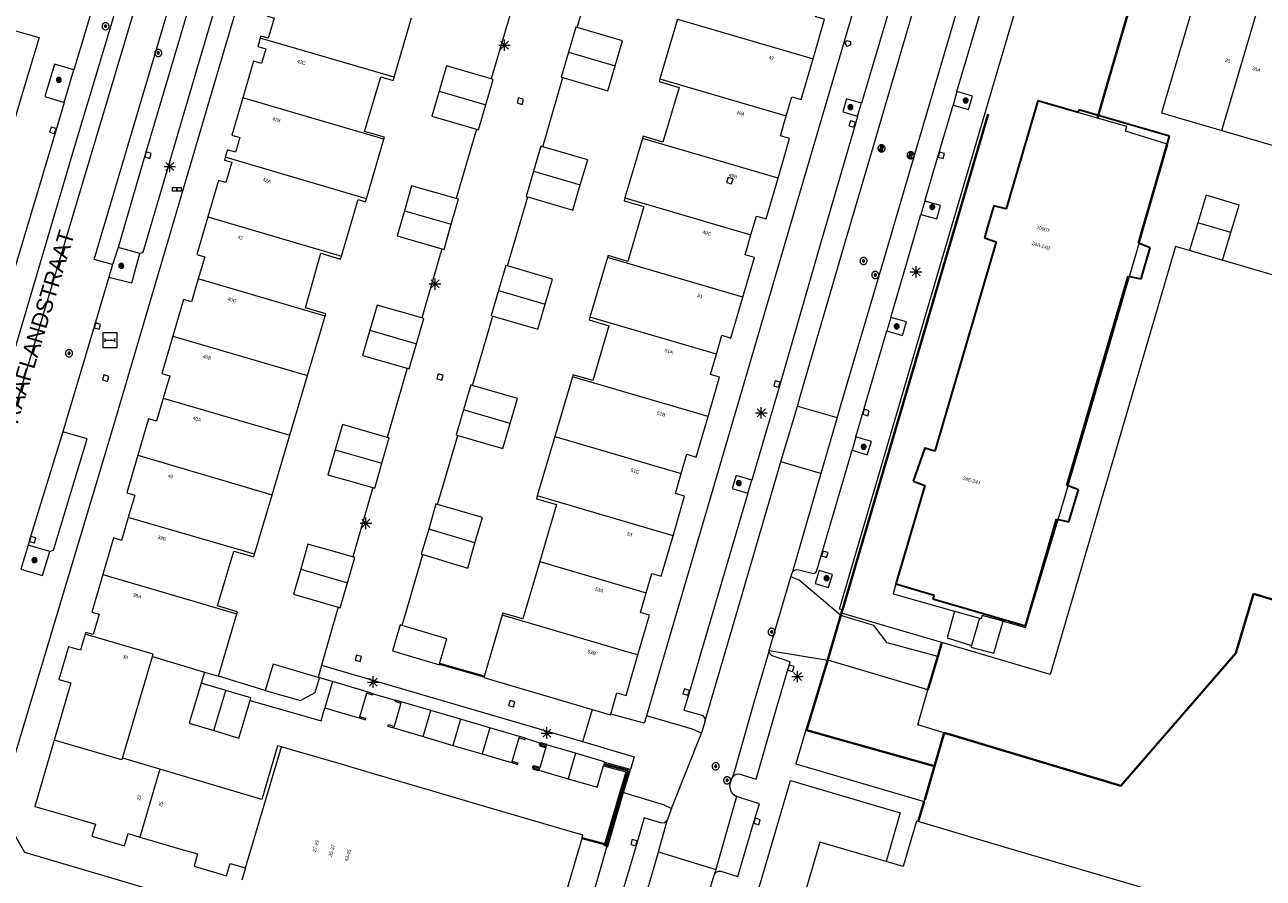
# Model space of a CAD drawing. Header units: metres. Extents: x 135779 to 137489, y 452643 to 455118.
# Tile 46 of 256: x 136573 to 136680, y 452797 to 452871. Entities that reach past the tile are written whole.
import ezdxf
from ezdxf.enums import TextEntityAlignment as Align

# ---------------------------------------------------------------- set-up
doc = ezdxf.new("R2010")
doc.units = ezdxf.units.M
doc.linetypes.add('DGN_Style_3', pattern=[78.572352, 56.123108, -22.449243])
doc.linetypes.add('DGN_Style_4', pattern=[89.853097, 44.898487, -22.449243, 0.056123, -22.449243])
for name, color, linetype, lineweight in [('KTop_BTD_Groenvoorziening', 62, 'Continuous', 13), ('KTop_KST_KAST', 40, 'Continuous', 13), ('KTop_NAR_Huisnummer (t)', 7, 'Continuous', 13), ('KTop_NAR_Huisnummer tijdelijk (t)', 7, 'Continuous', 13), ('KTop_ORL_Weg_Straatnaam (t)', 7, 'Continuous', 13), ('KTop_OTD_Open verharding', 15, 'Continuous', 13), ('KTop_PAL_Lichtmast', 40, 'Continuous', 13), ('KTop_PND_Grondvlaksituatie van BAG-pand [tachy]', 1, 'Continuous', 13), ('KTop_PND_Pandscheiding', 40, 'Continuous', 13), ('KTop_PND_Voorlopige_pandgeometrie', 1, 'DGN_Style_3', 30), ('KTop_PUT_Brandkraan of -put', 1, 'Continuous', 13), ('KTop_PUT_Drainageput', 15, 'Continuous', 13), ('KTop_PUT_Inspectie- of rioolput', 15, 'Continuous', 13), ('KTop_PUT_Kolk', 15, 'Continuous', 13), ('KTop_SHD_Hek (l)', 15, 'DGN_Style_4', 40), ('KTop_SHD_Muur', 15, 'Continuous', 13), ('KTop_SHD_Muur (l)', 15, 'Continuous', 40), ('KTop_STM_Abri', 40, 'Continuous', 13), ('KTop_VGO_Boom', 92, 'Continuous', 13), ('KTop_WGD_Parkeervlak', 251, 'Continuous', 13), ('KTop_WGD_Rijbaan_Lokale weg', 251, 'Continuous', 13), ('KTop_WGD_Rijbaan_Lokale weg_fietsstrook', 40, 'Continuous', 13), ('KTop_WGD_Rijbaan_Lokale weg_toerit', 251, 'Continuous', 13), ('KTop_WGD_Rijbaan_Lokale weg_verkeersdrempel', 40, 'Continuous', 13), ('KTop_WGD_Voetpad', 251, 'Continuous', 13), ('KTop_WGD_Voetpad_achterpad', 251, 'Continuous', 13)]:
    doc.layers.add(name, color=color, linetype=linetype, lineweight=lineweight)
doc.styles.add('Style-ROVU', font='ROVU.shx')
doc.styles.add('Style-ROVUCURSIEF', font='ROVUCURSIEF.shx')

# ---------------------------------------------------------------- blocks, each defined once
blk = doc.blocks.new('KST_KAST')
at = {"layer": 'KTop_KST_KAST', "flags": 128}
blk.add_lwpolyline([(-0.37, 0.17), (0.37, 0.17), (0.37, -0.17), (-0.37, -0.17), (-0.37, 0.17)], close=True, dxfattribs=at)
blk.add_lwpolyline([(0.05, 0.15), (-0.05, 0), (0.05, 0), (-0.05, -0.15)], dxfattribs=at)
blk = doc.blocks.new('PAL_Lichtmast')
at = {"layer": 'KTop_PAL_Lichtmast'}
for p, q in [((-0.35, -0.35), (0.35, 0.35)), ((0.35, -0.35), (-0.35, 0.35)), ((0, -0.5), (0, 0.5)), ((-0.5, 0), (0.5, 0))]:
    blk.add_line(p, q, dxfattribs=at)
blk = doc.blocks.new('PUT_Kolk')
at = {"layer": 'KTop_PUT_Kolk', "flags": 128}
blk.add_lwpolyline([(0.22, -0.23), (0.22, 0.22), (-0.23, 0.22), (-0.23, -0.23), (0.22, -0.23)], dxfattribs=at)
blk = doc.blocks.new('PUT_Brandkraan_of_-put')
at = {"layer": 'KTop_PUT_Brandkraan of -put'}
for p, q in [((-0.25, 0.03), (0, 0.25)), ((-0.16, -0.25), (-0.25, 0.03)), ((0, 0.25), (0.25, 0.03)), ((0.25, 0.03), (0.16, -0.25)), ((0.16, -0.25), (-0.16, -0.25))]:
    blk.add_line(p, q, dxfattribs=at)
blk = doc.blocks.new('PUT_Drainageput')
at = {"layer": 'KTop_PUT_Drainageput'}
for p, q in [((-0.12, -0.29), (-0.12, 0.29)), ((0, -0.31), (0, 0.31)), ((0.12, -0.29), (0.12, 0.29))]:
    blk.add_line(p, q, dxfattribs=at)
at = {"layer": 'KTop_PUT_Drainageput', "flags": 128}
blk.add_lwpolyline([(0.31, 0), (0.31, 0.03), (0.3, 0.06), (0.29, 0.1), (0.28, 0.13), (0.27, 0.16), (0.25, 0.18), (0.23, 0.21), (0.21, 0.23), (0.18, 0.25), (0.15, 0.27), (0.13, 0.28), (0.1, 0.29), (0.06, 0.3), (0.03, 0.31), (0, 0.31), (-0.03, 0.31), (-0.06, 0.3), (-0.1, 0.29), (-0.13, 0.28), (-0.16, 0.27), (-0.18, 0.25), (-0.21, 0.23), (-0.23, 0.21), (-0.25, 0.18), (-0.27, 0.15), (-0.28, 0.13), (-0.29, 0.1), (-0.3, 0.06), (-0.31, 0.03), (-0.31, 0), (-0.31, -0.03), (-0.3, -0.06), (-0.29, -0.1), (-0.28, -0.13), (-0.27, -0.16), (-0.25, -0.18), (-0.23, -0.21), (-0.21, -0.23), (-0.18, -0.25), (-0.15, -0.27), (-0.13, -0.28), (-0.1, -0.29), (-0.06, -0.3), (-0.03, -0.31), (0, -0.31), (0.03, -0.31), (0.06, -0.3), (0.1, -0.29), (0.13, -0.28), (0.16, -0.27), (0.18, -0.25), (0.21, -0.23), (0.23, -0.21), (0.25, -0.18), (0.27, -0.15), (0.28, -0.13), (0.29, -0.1), (0.3, -0.06), (0.31, -0.03), (0.31, 0)], dxfattribs=at)
blk = doc.blocks.new('PUT_Inspectie-_of_rioolput')
at = {"layer": 'KTop_PUT_Inspectie- of rioolput', "flags": 128}
for points in [[(0.31, 0), (0.31, 0.03), (0.3, 0.06), (0.29, 0.1), (0.28, 0.13), (0.27, 0.15), (0.25, 0.18), (0.23, 0.21), (0.21, 0.23), (0.18, 0.25), (0.15, 0.27), (0.13, 0.28), (0.1, 0.29), (0.06, 0.3), (0.03, 0.31), (0, 0.31), (-0.03, 0.31), (-0.06, 0.3), (-0.1, 0.29), (-0.13, 0.28), (-0.16, 0.27), (-0.18, 0.25), (-0.21, 0.23), (-0.23, 0.21), (-0.25, 0.18), (-0.27, 0.15), (-0.28, 0.13), (-0.29, 0.1), (-0.3, 0.06), (-0.31, 0.03), (-0.31, 0), (-0.31, -0.03), (-0.3, -0.06), (-0.29, -0.1), (-0.28, -0.13), (-0.27, -0.16), (-0.25, -0.18), (-0.23, -0.21), (-0.21, -0.23), (-0.18, -0.25), (-0.15, -0.27), (-0.13, -0.28), (-0.1, -0.29), (-0.06, -0.3), (-0.03, -0.31), (0, -0.31), (0.03, -0.31), (0.06, -0.3), (0.1, -0.29), (0.13, -0.28), (0.15, -0.27), (0.18, -0.25), (0.21, -0.23), (0.23, -0.21), (0.25, -0.18), (0.27, -0.15), (0.28, -0.13), (0.29, -0.1), (0.3, -0.06), (0.31, -0.03), (0.31, 0)], [(0.1, 0), (0.09, 0.01), (0.09, 0.02), (0.09, 0.03), (0.09, 0.04), (0.08, 0.05), (0.08, 0.06), (0.07, 0.06), (0.06, 0.07), (0.06, 0.08), (0.05, 0.08), (0.04, 0.09), (0.03, 0.09), (0.02, 0.09), (0.01, 0.09), (0, 0.09), (-0.01, 0.09), (-0.02, 0.09), (-0.03, 0.09), (-0.04, 0.09), (-0.05, 0.08), (-0.06, 0.08), (-0.06, 0.07), (-0.07, 0.06), (-0.08, 0.06), (-0.08, 0.05), (-0.09, 0.04), (-0.09, 0.03), (-0.09, 0.02), (-0.09, 0.01), (-0.09, 0), (-0.09, -0.01), (-0.09, -0.02), (-0.09, -0.03), (-0.09, -0.04), (-0.08, -0.05), (-0.08, -0.06), (-0.07, -0.06), (-0.06, -0.07), (-0.06, -0.08), (-0.05, -0.08), (-0.04, -0.09), (-0.03, -0.09), (-0.02, -0.09), (-0.01, -0.09), (0, -0.09), (0.01, -0.09), (0.02, -0.09), (0.03, -0.09), (0.04, -0.09), (0.05, -0.08), (0.06, -0.08), (0.06, -0.07), (0.07, -0.06), (0.08, -0.06), (0.08, -0.05), (0.09, -0.04), (0.09, -0.03), (0.09, -0.02), (0.09, -0.01), (0.1, 0)], [(0.04, 0), (0.03, 0), (0.03, 0.01), (0.03, 0.01), (0.03, 0.01), (0.03, 0.02), (0.03, 0.02), (0.03, 0.02), (0.02, 0.03), (0.02, 0.03), (0.02, 0.03), (0.01, 0.03), (0.01, 0.03), (0.01, 0.03), (0, 0.03), (0, 0.03), (0, 0.03), (-0.01, 0.03), (-0.01, 0.03), (-0.01, 0.03), (-0.02, 0.03), (-0.02, 0.03), (-0.02, 0.03), (-0.03, 0.02), (-0.03, 0.02), (-0.03, 0.02), (-0.03, 0.01), (-0.03, 0.01), (-0.03, 0.01), (-0.03, 0), (-0.03, 0), (-0.03, 0), (-0.03, -0.01), (-0.03, -0.01), (-0.03, -0.01), (-0.03, -0.02), (-0.03, -0.02), (-0.03, -0.02), (-0.02, -0.03), (-0.02, -0.03), (-0.02, -0.03), (-0.01, -0.03), (-0.01, -0.03), (-0.01, -0.03), (0, -0.03), (0, -0.03), (0, -0.03), (0.01, -0.03), (0.01, -0.03), (0.01, -0.03), (0.02, -0.03), (0.02, -0.03), (0.02, -0.03), (0.03, -0.02), (0.03, -0.02), (0.03, -0.02), (0.03, -0.01), (0.03, -0.01), (0.03, -0.01), (0.03, 0), (0.04, 0)], [(0.01, 0.02), (0.01, 0.02), (0.01, 0.02), (0, 0.02), (0, 0.02), (0, 0.02), (0, 0.02), (-0.01, 0.02), (-0.01, 0.02), (-0.01, 0.02), (-0.01, 0.02), (-0.01, 0.02), (-0.02, 0.02), (-0.02, 0.01), (-0.02, 0.01), (-0.02, 0.01), (-0.02, 0.01), (-0.02, 0.01), (-0.02, 0), (-0.02, 0), (-0.02, 0), (-0.02, 0), (-0.02, -0.01), (-0.02, -0.01), (-0.02, -0.01), (-0.02, -0.01), (-0.02, -0.01), (-0.02, -0.02), (-0.01, -0.02), (-0.01, -0.02), (-0.01, -0.02), (-0.01, -0.02), (-0.01, -0.02), (0, -0.02), (0, -0.02), (0, -0.02), (0, -0.02), (0.01, -0.02), (0.01, -0.02), (0.01, -0.02), (0.01, -0.02), (0.01, -0.02), (0.02, -0.02), (0.02, -0.01), (0.02, -0.01), (0.02, -0.01), (0.02, -0.01), (0.02, -0.01), (0.02, 0), (0.02, 0), (0.02, 0), (0.02, 0), (0.02, 0.01), (0.02, 0.01), (0.02, 0.01), (0.02, 0.01), (0.02, 0.01), (0.02, 0.02), (0.01, 0.02), (0.01, 0.02), (0.01, 0.02)]]:
    blk.add_lwpolyline(points, dxfattribs=at)
blk = doc.blocks.new('STM_Abri')
at = {"layer": 'KTop_STM_Abri', "flags": 128}
for points in [[(0.625, -0.625), (0.625, 0.625), (-0.625, 0.625), (-0.625, -0.625), (0.625, -0.625)], [(-0.4165, -0.1565), (-0.4165, 0.1565)], [(-0.4165, 0), (0.4165, 0)], [(0.4165, -0.1565), (0.4165, 0.1565)]]:
    blk.add_lwpolyline(points, dxfattribs=at)
blk = doc.blocks.new('VGO_Boom')
at = {"layer": 'KTop_VGO_Boom', "flags": 128}
for points in [[(0.21, 0), (0.21, 0.02), (0.21, 0.04), (0.2, 0.07), (0.2, 0.09), (0.19, 0.11), (0.17, 0.13), (0.16, 0.14), (0.14, 0.16), (0.13, 0.17), (0.11, 0.19), (0.09, 0.2), (0.07, 0.2), (0.04, 0.21), (0.02, 0.21), (0, 0.21), (-0.02, 0.21), (-0.05, 0.21), (-0.07, 0.2), (-0.09, 0.2), (-0.11, 0.19), (-0.13, 0.17), (-0.14, 0.16), (-0.16, 0.14), (-0.17, 0.13), (-0.19, 0.11), (-0.2, 0.09), (-0.2, 0.07), (-0.21, 0.04), (-0.21, 0.02), (-0.22, 0), (-0.21, -0.02), (-0.21, -0.05), (-0.2, -0.07), (-0.2, -0.09), (-0.19, -0.11), (-0.17, -0.13), (-0.16, -0.14), (-0.14, -0.16), (-0.13, -0.17), (-0.11, -0.19), (-0.09, -0.2), (-0.07, -0.2), (-0.05, -0.21), (-0.02, -0.21), (0, -0.22), (0.02, -0.21), (0.04, -0.21), (0.07, -0.2), (0.09, -0.2), (0.11, -0.19), (0.13, -0.17), (0.14, -0.16), (0.16, -0.14), (0.17, -0.13), (0.19, -0.11), (0.2, -0.09), (0.2, -0.07), (0.21, -0.05), (0.21, -0.02), (0.21, 0)], [(0.15, 0), (0.15, 0.02), (0.15, 0.03), (0.15, 0.05), (0.14, 0.06), (0.13, 0.08), (0.13, 0.09), (0.12, 0.1), (0.1, 0.12), (0.09, 0.13), (0.08, 0.13), (0.06, 0.14), (0.05, 0.15), (0.03, 0.15), (0.02, 0.15), (0, 0.15), (-0.02, 0.15), (-0.03, 0.15), (-0.05, 0.15), (-0.06, 0.14), (-0.08, 0.13), (-0.09, 0.13), (-0.1, 0.12), (-0.12, 0.1), (-0.13, 0.09), (-0.13, 0.08), (-0.14, 0.06), (-0.15, 0.05), (-0.15, 0.03), (-0.15, 0.02), (-0.16, 0), (-0.15, -0.02), (-0.15, -0.03), (-0.15, -0.05), (-0.14, -0.06), (-0.13, -0.08), (-0.13, -0.09), (-0.12, -0.1), (-0.1, -0.12), (-0.09, -0.13), (-0.08, -0.13), (-0.06, -0.14), (-0.05, -0.15), (-0.03, -0.15), (-0.02, -0.15), (0, -0.16), (0.02, -0.15), (0.03, -0.15), (0.05, -0.15), (0.06, -0.14), (0.08, -0.13), (0.09, -0.13), (0.1, -0.12), (0.12, -0.1), (0.13, -0.09), (0.13, -0.08), (0.14, -0.06), (0.15, -0.05), (0.15, -0.03), (0.15, -0.02), (0.15, 0)], [(0.1, 0), (0.09, 0.01), (0.09, 0.02), (0.09, 0.03), (0.09, 0.04), (0.08, 0.05), (0.08, 0.06), (0.07, 0.06), (0.06, 0.07), (0.06, 0.08), (0.05, 0.08), (0.04, 0.09), (0.03, 0.09), (0.02, 0.09), (0.01, 0.09), (0, 0.09), (-0.01, 0.09), (-0.02, 0.09), (-0.03, 0.09), (-0.04, 0.09), (-0.05, 0.08), (-0.06, 0.08), (-0.06, 0.07), (-0.07, 0.06), (-0.08, 0.06), (-0.08, 0.05), (-0.09, 0.04), (-0.09, 0.03), (-0.09, 0.02), (-0.09, 0.01), (-0.1, 0), (-0.09, -0.01), (-0.09, -0.02), (-0.09, -0.03), (-0.09, -0.04), (-0.08, -0.05), (-0.08, -0.06), (-0.07, -0.06), (-0.06, -0.07), (-0.06, -0.08), (-0.05, -0.08), (-0.04, -0.09), (-0.03, -0.09), (-0.02, -0.09), (-0.01, -0.09), (0, -0.1), (0.01, -0.09), (0.02, -0.09), (0.03, -0.09), (0.04, -0.09), (0.05, -0.08), (0.06, -0.08), (0.06, -0.07), (0.07, -0.06), (0.08, -0.06), (0.08, -0.05), (0.09, -0.04), (0.09, -0.03), (0.09, -0.02), (0.09, -0.01), (0.1, 0)], [(0.04, 0), (0.03, 0), (0.03, 0.01), (0.03, 0.01), (0.03, 0.01), (0.03, 0.02), (0.03, 0.02), (0.03, 0.02), (0.02, 0.03), (0.02, 0.03), (0.02, 0.03), (0.01, 0.03), (0.01, 0.03), (0.01, 0.03), (0, 0.03), (0, 0.03), (0, 0.03), (-0.01, 0.03), (-0.01, 0.03), (-0.01, 0.03), (-0.02, 0.03), (-0.02, 0.03), (-0.02, 0.03), (-0.03, 0.02), (-0.03, 0.02), (-0.03, 0.02), (-0.03, 0.01), (-0.03, 0.01), (-0.03, 0.01), (-0.04, 0), (-0.04, 0), (-0.04, 0), (-0.03, -0.01), (-0.03, -0.01), (-0.03, -0.01), (-0.03, -0.02), (-0.03, -0.02), (-0.03, -0.02), (-0.02, -0.03), (-0.02, -0.03), (-0.02, -0.03), (-0.01, -0.03), (-0.01, -0.03), (-0.01, -0.03), (0, -0.04), (0, -0.04), (0, -0.04), (0.01, -0.03), (0.01, -0.03), (0.01, -0.03), (0.02, -0.03), (0.02, -0.03), (0.02, -0.03), (0.03, -0.02), (0.03, -0.02), (0.03, -0.02), (0.03, -0.01), (0.03, -0.01), (0.03, -0.01), (0.03, 0), (0.04, 0)]]:
    blk.add_lwpolyline(points, dxfattribs=at)

msp = doc.modelspace()

# ---------------------------------------------------------------- linework, layer by layer
at = {"layer": 'KTop_BTD_Groenvoorziening', "flags": 128}
for points in [[(136651.93, 452806.45), (136640.83, 452809.57), (136640.77, 452809.59)], [(136651.93, 452806.45), (136652.77, 452809.35)], [(136651.04, 452803.38), (136651.09, 452803.52), (136651.93, 452806.45)]]:
    msp.add_lwpolyline(points, dxfattribs=at)
at = {"layer": 'KTop_OTD_Open verharding', "flags": 128}
for points in [[(136712.42, 452844.03), (136711.52, 452844.3), (136690.9, 452850.37), (136688.3, 452847.08), (136672.87, 452851.6), (136661.98, 452814.42), (136652.59, 452817.18)], [(136652.77, 452809.35), (136668.13, 452804.74), (136678.11, 452816.26), (136679.66, 452821.41), (136691.68, 452817.87), (136701.58, 452814.95), (136702.85, 452814.57)], [(136652.77, 452809.35), (136650.49, 452810.03), (136651.37, 452813.07)]]:
    msp.add_lwpolyline(points, dxfattribs=at)
at = {"layer": 'KTop_PND_Grondvlaksituatie van BAG-pand [tachy]', "flags": 128}
for points in [[(136680.4, 452873.6), (136675.15, 452875.14), (136671.66, 452863.24), (136676.91, 452861.7)], [(136594.9, 452874.91), (136593.94, 452871.65), (136594.58, 452871.47), (136594.2, 452870.19), (136594.06, 452869.71), (136593.42, 452869.89), (136593.37, 452869.73)], [(136641.39, 452867.92), (136642.4, 452871.36), (136641.61, 452871.59), (136642.11, 452873.34)], [(136605.01, 452866.32), (136606.53, 452871.5)], [(136629.62, 452871.38), (136628.1, 452866.19)], [(136593.37, 452869.73), (136593.16, 452868.99), (136593.86, 452868.79), (136593.48, 452867.52), (136592.79, 452867.72), (136591.86, 452864.55)], [(136620.92, 452870.64), (136620.78, 452870.68), (136620.14, 452868.51)], [(136624.2, 452867.32), (136624.84, 452869.49), (136620.92, 452870.64)], [(136620.14, 452868.51), (136619.51, 452866.33), (136619.65, 452866.29)], [(136639.07, 452862.97), (136639.56, 452864.62), (136640.35, 452864.39), (136641.39, 452867.92)], [(136613.43, 452866.18), (136609.55, 452867.31), (136608.91, 452865.12)], [(136619.65, 452866.29), (136623.57, 452865.14), (136624.2, 452867.32)], [(136604.12, 452860.95), (136604.16, 452861.11), (136602.44, 452861.62), (136603.84, 452866.37), (136604.93, 452866.05), (136605.01, 452866.32)], [(136612.98, 452863.94), (136613.61, 452866.13), (136613.43, 452866.18)], [(136628.1, 452866.19), (136628.03, 452865.95), (136629.76, 452865.44), (136628.36, 452860.69), (136626.63, 452861.19), (136626.58, 452861.01)], [(136591.86, 452864.55), (136590.91, 452861.29), (136591.61, 452861.09), (136591.23, 452859.81), (136590.53, 452860.01), (136590.34, 452859.37)], [(136608.91, 452865.12), (136608.28, 452862.94), (136612.17, 452861.82)], [(136612.17, 452861.82), (136612.34, 452861.76), (136612.98, 452863.94)], [(136660.91, 452864.28), (136658.15, 452854.89)], [(136672.15, 452860.51), (136668.53, 452861.63), (136668.65, 452862.03), (136666.09, 452862.77), (136660.91, 452864.28)], [(136638.35, 452857.56), (136639.36, 452861), (136638.56, 452861.23), (136639.07, 452862.97)], [(136676.91, 452861.7), (136682.17, 452860.17)], [(136602.6, 452855.77), (136604.12, 452860.95)], [(136617.91, 452860.29), (136617.76, 452860.33), (136617.12, 452858.15)], [(136621.17, 452856.96), (136621.82, 452859.14), (136617.91, 452860.29)], [(136626.58, 452861.01), (136625.06, 452855.83)], [(136669.72, 452851.88), (136672.22, 452860.48), (136672.15, 452860.51)], [(136590.34, 452859.37), (136590.27, 452859.12), (136590.9, 452858.93), (136590.39, 452857.17), (136589.75, 452857.36), (136588.82, 452854.19)], [(136617.12, 452858.15), (136616.47, 452855.97), (136616.62, 452855.93)], [(136610.41, 452855.79), (136606.52, 452856.9), (136605.9, 452854.71)], [(136616.62, 452855.93), (136620.53, 452854.78), (136621.17, 452856.96)], [(136636, 452852.62), (136636.48, 452854.26), (136637.32, 452854.02), (136638.35, 452857.56)], [(136600.44, 452850.78), (136601.89, 452855.69), (136602.52, 452855.5), (136602.6, 452855.77)], [(136609.96, 452853.55), (136610.59, 452855.74), (136610.41, 452855.79)], [(136625.06, 452855.83), (136624.98, 452855.59), (136626.71, 452855.08), (136625.31, 452850.32), (136623.59, 452850.83), (136623.53, 452850.65)], [(136677.69, 452852.82), (136678.41, 452855.22), (136675.53, 452856.08), (136674.81, 452853.68)], [(136605.9, 452854.71), (136605.27, 452852.53), (136609.16, 452851.41)], [(136657.1, 452855.14), (136656.67, 452853.69)], [(136658.14, 452854.9), (136657.1, 452855.15), (136657.1, 452855.14)], [(136658.15, 452854.89), (136658.15, 452854.89), (136658.14, 452854.9)], [(136588.82, 452854.19), (136587.86, 452850.93), (136588.56, 452850.72), (136588, 452848.8)], [(136656.67, 452853.69), (136656.28, 452852.37), (136657.31, 452852.01)], [(136674.81, 452853.68), (136674.1, 452851.29), (136676.97, 452850.43), (136677.69, 452852.82)], [(136609.16, 452851.41), (136609.34, 452851.36), (136609.96, 452853.55)], [(136635.3, 452847.2), (136636.32, 452850.65), (136635.5, 452850.89), (136636, 452852.62)], [(136657.31, 452852.01), (136651.98, 452833.83), (136651.1, 452834.12), (136650.9, 452833.53)], [(136668.88, 452849.01), (136669.72, 452851.88)], [(136599.02, 452845.57), (136599.07, 452845.75), (136597.32, 452846.27), (136598.64, 452851.02), (136600.36, 452850.51), (136600.44, 452850.78)], [(136623.53, 452850.65), (136622.01, 452845.47)], [(136614.86, 452849.92), (136614.71, 452849.96), (136614.07, 452847.79)], [(136618.13, 452846.6), (136618.77, 452848.77), (136614.86, 452849.92)], [(136588, 452848.8), (136587.41, 452846.8), (136586.71, 452847), (136585.78, 452843.82)], [(136663.55, 452830.8), (136663.58, 452830.91), (136666.06, 452839.38), (136668.65, 452848.21), (136668.88, 452849.01)], [(136614.07, 452847.79), (136613.43, 452845.61), (136613.58, 452845.57)], [(136633, 452842.25), (136633.48, 452843.9), (136634.26, 452843.65), (136635.3, 452847.2)], [(136607.41, 452845.4), (136603.53, 452846.52), (136602.89, 452844.33)], [(136613.58, 452845.57), (136617.49, 452844.42), (136618.13, 452846.6)], [(136597.48, 452840.39), (136599.02, 452845.57)], [(136606.95, 452843.16), (136607.59, 452845.35), (136607.41, 452845.4)], [(136622.01, 452845.47), (136621.94, 452845.23), (136623.67, 452844.72), (136622.27, 452839.96), (136620.54, 452840.47), (136620.49, 452840.29)], [(136602.89, 452844.33), (136602.26, 452842.15), (136606.15, 452841.03)], [(136585.78, 452843.82), (136584.83, 452840.57), (136585.53, 452840.36), (136584.96, 452838.43)], [(136606.15, 452841.03), (136606.32, 452840.98), (136606.95, 452843.16)], [(136632.27, 452836.83), (136633.27, 452840.26), (136632.49, 452840.49), (136633, 452842.25)], [(136595.95, 452835.21), (136597.48, 452840.39)], [(136611.82, 452839.54), (136611.66, 452839.59), (136611.03, 452837.41)], [(136620.49, 452840.29), (136618.97, 452835.11)], [(136615.09, 452836.22), (136615.73, 452838.4), (136611.82, 452839.54)], [(136584.96, 452838.43), (136584.38, 452836.43), (136583.68, 452836.64), (136582.74, 452833.46)], [(136611.03, 452837.41), (136610.39, 452835.23), (136610.55, 452835.19)], [(136629.95, 452831.88), (136630.44, 452833.55), (136631.23, 452833.31), (136632.27, 452836.83)], [(136604.41, 452835.02), (136600.52, 452836.14), (136599.89, 452833.95)], [(136610.55, 452835.19), (136614.45, 452834.05), (136615.09, 452836.22)], [(136594.41, 452830.04), (136595.95, 452835.21)], [(136603.95, 452832.78), (136604.58, 452834.97), (136604.41, 452835.02)], [(136618.97, 452835.11), (136617.44, 452829.93)], [(136582.74, 452833.46), (136581.79, 452830.21), (136582.49, 452830), (136581.92, 452828.07)], [(136599.89, 452833.95), (136599.26, 452831.77), (136603.15, 452830.65)], [(136650.9, 452833.53), (136650.11, 452831.2)], [(136603.15, 452830.65), (136603.32, 452830.6), (136603.95, 452832.78)], [(136629.23, 452826.47), (136630.23, 452829.9), (136629.44, 452830.14), (136629.95, 452831.88)], [(136650.11, 452831.2), (136650.11, 452831.2), (136651.11, 452830.85)], [(136592.88, 452824.86), (136594.41, 452830.04)], [(136617.44, 452829.93), (136617.37, 452829.68), (136619.1, 452829.18), (136617.65, 452824.24)], [(136651.11, 452830.85), (136648.59, 452822.28)], [(136662.67, 452827.87), (136663.55, 452830.8)], [(136608.78, 452829.19), (136608.62, 452829.24), (136608.01, 452827.05)], [(136612.03, 452825.84), (136612.68, 452828.06), (136608.78, 452829.19)], [(136581.92, 452828.07), (136581.34, 452826.07), (136580.64, 452826.28), (136579.7, 452823.09)], [(136657.92, 452819.03), (136659.85, 452818.48), (136662.67, 452827.87)], [(136608.01, 452827.05), (136607.35, 452824.88), (136607.51, 452824.83)], [(136601.41, 452824.63), (136597.51, 452825.75), (136596.9, 452823.56)], [(136607.51, 452824.83), (136611.4, 452823.66), (136612.03, 452825.84)], [(136626.91, 452821.52), (136627.39, 452823.18), (136628.2, 452822.96), (136629.23, 452826.47)], [(136591.35, 452819.68), (136591.4, 452819.86), (136589.67, 452820.37), (136591.08, 452825.14), (136592.81, 452824.63), (136592.88, 452824.86)], [(136600.95, 452822.38), (136601.58, 452824.58), (136601.41, 452824.63)], [(136596.9, 452823.56), (136596.26, 452821.39), (136600.15, 452820.25)], [(136617.65, 452824.24), (136616.18, 452819.24), (136614.45, 452819.75), (136614.4, 452819.56)], [(136579.7, 452823.09), (136578.75, 452819.84), (136579.38, 452819.65), (136578.86, 452817.89), (136578.23, 452818.07), (136578.18, 452817.91)], [(136600.15, 452820.25), (136600.32, 452820.2), (136600.95, 452822.38)], [(136626.18, 452816.11), (136627.2, 452819.56), (136626.41, 452819.79), (136626.91, 452821.52)], [(136648.59, 452822.28), (136648.34, 452821.43), (136653.69, 452819.91)], [(136589.74, 452814.26), (136591.35, 452819.68)], [(136614.4, 452819.56), (136612.83, 452814.23)], [(136653.69, 452819.91), (136653.04, 452817.59), (136655.15, 452816.94)], [(136605.7, 452818.68), (136605.54, 452818.72), (136604.86, 452816.46), (136608.94, 452815.26), (136608.96, 452815.33)], [(136608.96, 452815.33), (136609.59, 452817.52), (136605.7, 452818.68)], [(136655.15, 452816.94), (136655.1, 452816.79), (136657.09, 452816.26), (136657.92, 452819.03)], [(136578.18, 452817.91), (136577.77, 452816.51), (136576.71, 452816.81), (136575.88, 452813.98), (136576.93, 452813.68), (136576.43, 452811.97), (136575.48, 452808.7)], [(136581.4, 452807.14), (136584.01, 452815.96)], [(136584.01, 452815.96), (136588.53, 452814.61)], [(136623.82, 452810.95), (136624.36, 452812.81), (136625.15, 452812.58), (136626.18, 452816.11)], [(136598.4, 452814.15), (136594.49, 452815.3), (136593.82, 452813.03)], [(136588.53, 452814.61), (136589.74, 452814.26)], [(136593.82, 452813.03), (136596.87, 452812.15), (136598.16, 452812.85), (136598.53, 452814.11)], [(136598.53, 452814.11), (136598.4, 452814.15)], [(136599.64, 452813.79), (136598.99, 452811.52)], [(136602.67, 452812.9), (136599.64, 452813.79)], [(136612.83, 452814.23), (136612.81, 452814.14), (136622.22, 452811.38)], [(136588.25, 452813.65), (136587.21, 452810.17), (136589.36, 452809.53)], [(136590.4, 452813.01), (136588.25, 452813.65)], [(136592.49, 452812.15), (136592.56, 452812.37), (136590.4, 452813.01)], [(136602.03, 452810.74), (136602.63, 452812.79)], [(136602.67, 452812.9), (136602.63, 452812.79)], [(136589.36, 452809.53), (136591.51, 452808.88), (136592.49, 452812.15)], [(136605.6, 452811.93), (136605, 452809.88)], [(136605.6, 452811.93), (136605.63, 452812.02)], [(136608.2, 452811.27), (136605.63, 452812.02)], [(136598.99, 452811.52), (136601.53, 452810.77), (136602, 452810.63)], [(136602.03, 452810.74), (136602, 452810.63)], [(136610.76, 452810.52), (136608.2, 452811.27)], [(136622.22, 452811.38), (136623.81, 452810.91), (136623.82, 452810.95)], [(136604.97, 452809.76), (136605, 452809.88)], [(136604.97, 452809.76), (136607.53, 452809.01)], [(136613.33, 452809.76), (136610.76, 452810.52)], [(136615.89, 452809.01), (136613.33, 452809.76)], [(136575.48, 452808.7), (136573.8, 452802.94), (136576.64, 452802.11), (136577.39, 452801.89), (136579.08, 452801.4), (136578.76, 452800.35), (136581.59, 452799.52), (136581.9, 452800.58), (136582.93, 452800.27)], [(136607.53, 452809.01), (136610.1, 452808.25)], [(136615.26, 452806.85), (136615.86, 452808.9)], [(136615.89, 452809.01), (136615.86, 452808.9)], [(136595.22, 452808.13), (136594.89, 452808.22), (136593.51, 452803.55), (136584.67, 452806.18)], [(136619.66, 452794.43), (136621.33, 452800.18), (136621.4, 452800.43), (136615.84, 452802.07), (136613.46, 452802.77), (136608.17, 452804.32), (136603.22, 452805.77), (136600.32, 452806.63), (136596.51, 452807.75), (136595.22, 452808.13)], [(136610.1, 452808.25), (136612.66, 452807.5)], [(136612.66, 452807.5), (136614.68, 452806.91), (136615.23, 452806.75)], [(136618.18, 452808.1), (136617.65, 452806.29)], [(136618.18, 452808.1), (136618.24, 452808.3)], [(136620.76, 452807.56), (136618.24, 452808.3)], [(136623.27, 452806.77), (136623.28, 452806.82), (136621.04, 452807.47), (136620.76, 452807.56)], [(136584.67, 452806.18), (136581.44, 452807.13), (136581.4, 452807.14)], [(136615.26, 452806.85), (136615.23, 452806.75)], [(136617.59, 452806.09), (136617.65, 452806.29)], [(136620.11, 452805.35), (136622.64, 452804.62), (136623.18, 452806.46)], [(136623.27, 452806.77), (136623.18, 452806.46)], [(136617.59, 452806.09), (136620.11, 452805.35)], [(136650.52, 452801.63), (136650.37, 452801.67), (136649.21, 452797.71), (136647.74, 452798.14)], [(136681.8, 452784.37), (136677.49, 452785.64), (136679.66, 452793.03), (136665.02, 452797.35), (136657.92, 452799.44), (136650.52, 452801.63)], [(136582.93, 452800.27), (136584.99, 452799.67), (136586.29, 452799.29), (136587.93, 452798.81), (136587.63, 452797.75), (136590.46, 452796.92), (136590.77, 452797.98), (136592.1, 452797.59)], [(136647.74, 452798.14), (136641.98, 452799.83), (136639.07, 452789.86)], [(136592.1, 452797.59), (136591.79, 452796.53)]]:
    msp.add_lwpolyline(points, dxfattribs=at)
at = {"layer": 'KTop_PND_Pandscheiding', "flags": 128}
for points in [[(136676.91, 452861.7), (136680.4, 452873.6)], [(136629.62, 452871.38), (136640.61, 452868.15), (136641.39, 452867.92)], [(136605.01, 452866.32), (136593.37, 452869.73)], [(136620.14, 452868.51), (136624.2, 452867.32)], [(136628.1, 452866.19), (136639.07, 452862.97)], [(136604.12, 452860.95), (136591.86, 452864.55)], [(136608.91, 452865.12), (136612.98, 452863.94)], [(136638.35, 452857.56), (136626.58, 452861.01)], [(136602.6, 452855.77), (136590.34, 452859.37)], [(136617.12, 452858.15), (136621.17, 452856.96)], [(136625.06, 452855.83), (136636, 452852.62)], [(136605.9, 452854.71), (136609.96, 452853.55)], [(136588.82, 452854.19), (136600.44, 452850.78)], [(136677.69, 452852.82), (136674.81, 452853.68)], [(136635.3, 452847.2), (136623.53, 452850.65)], [(136599.02, 452845.57), (136588, 452848.8)], [(136614.07, 452847.79), (136618.13, 452846.6)], [(136633, 452842.25), (136622.01, 452845.47)], [(136602.89, 452844.33), (136606.95, 452843.16)], [(136585.78, 452843.82), (136597.48, 452840.39)], [(136632.27, 452836.83), (136620.49, 452840.29)], [(136584.96, 452838.43), (136595.95, 452835.21)], [(136615.09, 452836.22), (136611.03, 452837.41)], [(136618.97, 452835.11), (136629.95, 452831.88)], [(136582.74, 452833.46), (136594.41, 452830.04)], [(136599.89, 452833.95), (136603.95, 452832.78)], [(136629.23, 452826.47), (136617.44, 452829.93)], [(136592.88, 452824.86), (136581.92, 452828.07)], [(136612.03, 452825.84), (136608.01, 452827.05)], [(136596.9, 452823.56), (136600.95, 452822.38)], [(136617.65, 452824.24), (136626.91, 452821.52)], [(136579.7, 452823.09), (136591.35, 452819.68)], [(136626.18, 452816.11), (136625.41, 452816.33), (136614.4, 452819.56)], [(136653.69, 452819.91), (136655.85, 452819.3)], [(136655.85, 452819.3), (136655.15, 452816.94)], [(136657.92, 452819.03), (136656.09, 452819.55), (136656, 452819.25), (136655.85, 452819.3)], [(136584.01, 452815.96), (136584.09, 452816.18), (136578.18, 452817.91)], [(136589.36, 452809.53), (136590.4, 452813.01)], [(136607.53, 452809.01), (136608.2, 452811.27)], [(136610.76, 452810.52), (136610.1, 452808.25)], [(136613.33, 452809.76), (136612.66, 452807.5)], [(136581.4, 452807.14), (136581.36, 452806.98), (136575.48, 452808.7)], [(136592.1, 452797.59), (136595.22, 452808.13)], [(136620.76, 452807.56), (136620.11, 452805.35)], [(136584.67, 452806.18), (136582.93, 452800.27)]]:
    msp.add_lwpolyline(points, dxfattribs=at)
at = {"layer": 'KTop_PND_Voorlopige_pandgeometrie', "flags": 128}
for points in [[(136660.91, 452864.28), (136658.16, 452854.89), (136658.15, 452854.89)], [(136672.15, 452860.51), (136672.35, 452861.21), (136664.49, 452863.49), (136664.42, 452863.26), (136660.91, 452864.28)], [(136669.72, 452851.88), (136669.65, 452851.91), (136672.15, 452860.51)], [(136657.1, 452855.14), (136657.1, 452855.14), (136656.67, 452853.69)], [(136658.14, 452854.9), (136657.1, 452855.14)], [(136658.15, 452854.89), (136658.14, 452854.9)], [(136656.67, 452853.69), (136656.28, 452852.38), (136657.31, 452852.01)], [(136657.31, 452852.01), (136651.98, 452833.82), (136651.09, 452834.08), (136650.9, 452833.53)], [(136668.88, 452849.01), (136669.88, 452848.8), (136670.67, 452851.5), (136669.72, 452851.88)], [(136663.55, 452830.8), (136663.44, 452830.84), (136668.77, 452849.03), (136668.88, 452849.01)], [(136650.9, 452833.53), (136650.08, 452831.21), (136650.11, 452831.2)], [(136650.11, 452831.2), (136651.11, 452830.85)], [(136651.11, 452830.85), (136648.59, 452822.28), (136648.59, 452822.28)], [(136662.67, 452827.87), (136663.62, 452827.68), (136664.45, 452830.47), (136663.55, 452830.8)], [(136648.59, 452822.28), (136651.9, 452821.31), (136651.81, 452821), (136659.84, 452818.65), (136662.55, 452827.9), (136662.67, 452827.87)]]:
    msp.add_lwpolyline(points, dxfattribs=at)
at = {"layer": 'KTop_SHD_Hek (l)', "flags": 128}
for points in [[(136670.68, 452878.48), (136666.74, 452864.99)], [(136643.95, 452820.03), (136657.14, 452864.94)], [(136666.74, 452864.99), (136666.09, 452862.77)], [(136653.09, 452809.25), (136668.13, 452804.74), (136678.11, 452816.26), (136679.66, 452821.41), (136691.68, 452817.87), (136701.58, 452814.95)], [(136642.71, 452815.79), (136643.87, 452819.77)], [(136643.87, 452819.77), (136643.95, 452820.03)], [(136652.24, 452815.97), (136652.59, 452817.18)], [(136652.24, 452815.97), (136651.37, 452813.07)], [(136612.83, 452814.23), (136608.96, 452815.33)], [(136640.83, 452809.57), (136642.71, 452815.79)], [(136640.83, 452809.57), (136651.93, 452806.45)], [(136651.93, 452806.45), (136652.77, 452809.35), (136653.09, 452809.25)], [(136653.09, 452809.25), (136653.12, 452809.24)], [(136623.4, 452799.51), (136625.33, 452806.05), (136623.23, 452806.62)], [(136651.93, 452806.45), (136651.09, 452803.52)], [(136651.04, 452803.38), (136650.52, 452801.63)], [(136623.28, 452799.66), (136621.33, 452800.18)]]:
    msp.add_lwpolyline(points, dxfattribs=at)
at = {"layer": 'KTop_SHD_Muur', "flags": 128}
for points in [[(136602.63, 452812.79), (136603.16, 452812.64), (136603.19, 452812.74)], [(136603.19, 452812.74), (136602.67, 452812.9)], [(136605.1, 452812.18), (136605.08, 452812.08), (136605.6, 452811.93)], [(136605.63, 452812.02), (136605.1, 452812.18)], [(136602, 452810.63), (136602.53, 452810.48), (136602.56, 452810.59), (136602.03, 452810.74)], [(136605, 452809.88), (136604.48, 452810.03), (136604.44, 452809.91), (136604.97, 452809.76)], [(136615.86, 452808.9), (136616.39, 452808.75), (136616.42, 452808.86)], [(136616.42, 452808.86), (136615.89, 452809.01)], [(136617.71, 452808.45), (136617.65, 452808.25), (136618.18, 452808.1)], [(136618.24, 452808.3), (136617.71, 452808.45)], [(136615.23, 452806.75), (136615.76, 452806.59), (136615.79, 452806.7), (136615.26, 452806.85)], [(136617.65, 452806.29), (136617.12, 452806.45), (136617.06, 452806.24), (136617.59, 452806.09)], [(136623.18, 452806.46), (136625.13, 452805.94), (136623.28, 452799.66), (136623.25, 452799.55), (136623.49, 452799.48)], [(136625.53, 452806.16), (136623.27, 452806.77)], [(136624.94, 452804.16), (136625.53, 452806.16)], [(136623.49, 452799.48), (136623.56, 452799.46), (136624.94, 452804.16)]]:
    msp.add_lwpolyline(points, dxfattribs=at)
at = {"layer": 'KTop_SHD_Muur (l)', "flags": 128}
for points in [[(136617.65, 452808.25), (136617.71, 452808.45)], [(136617.71, 452808.45), (136618.24, 452808.3)], [(136618.18, 452808.1), (136617.65, 452808.25)], [(136617.06, 452806.24), (136617.12, 452806.45)], [(136617.59, 452806.09), (136617.06, 452806.24)], [(136617.12, 452806.45), (136617.65, 452806.29)]]:
    msp.add_lwpolyline(points, dxfattribs=at)
at = {"layer": 'KTop_WGD_Parkeervlak', "flags": 128}
for points in [[(136570.34, 452836.94), (136577.11, 452859.76), (136580.1, 452869.77), (136584.72, 452885.24), (136594.87, 452919.18), (136602.61, 452945.01), (136605.3, 452954.09)], [(136588.09, 452875.38), (136587.18, 452872.43), (136585.89, 452868.09), (136583.38, 452859.62), (136581.03, 452851.53)], [(136576.35, 452864.13), (136577.19, 452866.96)], [(136653.89, 452865.08), (136653.55, 452863.91)], [(136645.26, 452862.94), (136645.6, 452864.06)], [(136651.1, 452855.54), (136650.77, 452854.4)], [(136582.91, 452850.99), (136581.03, 452851.53)], [(136648.15, 452845.45), (136647.81, 452844.27)], [(136645.12, 452835.07), (136644.78, 452833.91)], [(136635.73, 452830.18), (136636.07, 452831.31)], [(136575.09, 452825.09), (136573.22, 452825.66)]]:
    msp.add_lwpolyline(points, dxfattribs=at)
at = {"layer": 'KTop_WGD_Rijbaan_Lokale weg', "flags": 128}
for points in [[(136606.65, 452959.13), (136606.75, 452954.83), (136606.57, 452952.97), (136602.63, 452939.83), (136602.12, 452938.14), (136581.58, 452869.35), (136576.31, 452851.7), (136571.77, 452836.52), (136570.34, 452836.94)], [(136580.56, 452850.04), (136578.94, 452850.49), (136584.31, 452868.55), (136609.62, 452953.74), (136611.89, 452957.88)], [(136640.04, 452837.74), (136640.34, 452838.78), (136644.07, 452851.57), (136647.04, 452861.73), (136655.28, 452889.8)], [(136656.12, 452879.68), (136650.35, 452860.09), (136647.53, 452850.5), (136643.77, 452837.78), (136643.48, 452836.75)], [(136620.92, 452870.64), (136622.7, 452876.67)], [(136615.19, 452872.18), (136613.43, 452866.18)], [(136617.91, 452860.29), (136619.65, 452866.29)], [(136612.17, 452861.82), (136610.41, 452855.79)], [(136614.86, 452849.92), (136616.62, 452855.93)], [(136609.16, 452851.41), (136607.41, 452845.4)], [(136580.56, 452850.04), (136580.22, 452848.96)], [(136580.22, 452848.96), (136578.99, 452844.76), (136576.23, 452835.49)], [(136611.82, 452839.54), (136613.58, 452845.57)], [(136606.15, 452841.03), (136604.41, 452835.02)], [(136640.04, 452837.74), (136643.48, 452836.75)], [(136576.23, 452835.49), (136573.37, 452826.19), (136573.22, 452825.66)], [(136608.78, 452829.19), (136610.55, 452835.19)], [(136631.99, 452810.29), (136634.48, 452818.78), (136638.61, 452832.89)], [(136642.07, 452831.87), (136638.61, 452832.89)], [(136642.07, 452831.87), (136639.58, 452823.24)], [(136603.15, 452830.65), (136601.41, 452824.63)], [(136573.22, 452825.66), (136572.59, 452823.57)], [(136605.7, 452818.68), (136607.51, 452824.83)], [(136637.58, 452816.5), (136639.47, 452822.89)], [(136639.47, 452822.89), (136639.58, 452823.24)], [(136600.15, 452820.25), (136598.7, 452815.21)], [(136637.58, 452816.5), (136636.25, 452811.98), (136634.56, 452806.04), (136634.34, 452805.37)], [(136598.7, 452815.21), (136621.38, 452808.57)], [(136612.83, 452814.23), (136608.96, 452815.33)], [(136622.22, 452811.38), (136621.4, 452808.63), (136621.38, 452808.57)], [(136631.99, 452810.29), (136631.71, 452809.3)], [(136629.09, 452802.76), (136631.71, 452809.3)], [(136634.74, 452803.8), (136634.5, 452803.96), (136634.32, 452804.17), (136634.21, 452804.43), (136634.17, 452804.72), (136634.21, 452804.99), (136634.34, 452805.37)], [(136634.74, 452803.8), (136632.94, 452797.46)], [(136629.09, 452802.76), (136628.75, 452801.81)], [(136627.97, 452798.99), (136628.75, 452801.81)], [(136627.97, 452798.99), (136632.94, 452797.46)]]:
    msp.add_lwpolyline(points, dxfattribs=at)
at = {"layer": 'KTop_WGD_Rijbaan_Lokale weg_fietsstrook', "flags": 128}
msp.add_lwpolyline([(136581.03, 452851.53), (136580.56, 452850.04)], dxfattribs=at)
at = {"layer": 'KTop_WGD_Rijbaan_Lokale weg_toerit', "flags": 128}
for points in [[(136643.8, 452819.53), (136642.67, 452815.64)], [(136652.24, 452815.97), (136651.37, 452813.07)], [(136651.37, 452813.07), (136642.67, 452815.64)], [(136626.92, 452810.81), (136626.73, 452810.17), (136623.82, 452810.95)]]:
    msp.add_lwpolyline(points, dxfattribs=at)
at = {"layer": 'KTop_WGD_Rijbaan_Lokale weg_verkeersdrempel', "flags": 128}
for points in [[(136638.61, 452832.89), (136640.04, 452837.74)], [(136643.48, 452836.75), (136642.07, 452831.87)], [(136626.56, 452794.09), (136627.94, 452798.88), (136627.97, 452798.99)], [(136631.5, 452792.59), (136631.78, 452793.54), (136632.8, 452796.96)], [(136632.94, 452797.46), (136632.8, 452796.96)]]:
    msp.add_lwpolyline(points, dxfattribs=at)
at = {"layer": 'KTop_WGD_Voetpad', "flags": 128}
for points in [[(136623.49, 452799.48), (136619.9, 452786.94), (136618.08, 452785.64), (136610.07, 452787.96), (136572.93, 452798.93), (136570.66, 452802.83), (136579.69, 452832.79), (136580.8, 452836.57), (136589.75, 452866.96), (136591.63, 452873.37), (136606.2, 452923.05)], [(136651.28, 452904.53), (136652.83, 452904.09), (136654.12, 452903.71), (136647.39, 452880.7), (136639.3, 452853.06), (136635.54, 452840.21), (136628.92, 452817.69), (136626.92, 452810.81)], [(136651.14, 452882.81), (136650.3, 452879.92), (136645.6, 452864.06)], [(136570.76, 452870.75), (136574.18, 452869.78), (136572.62, 452864.6), (136566.69, 452844.52), (136560.72, 452824.5), (136559.94, 452821.83), (136555.44, 452806.65), (136553.47, 452804.8), (136531.69, 452811.36), (136515.49, 452816.14), (136514.97, 452817.52), (136514.44, 452818.91), (136518.37, 452832.71), (136521.01, 452841.77), (136521.17, 452842.48), (136523.5, 452850.47), (136526.9, 452862.56), (136529.65, 452872.41), (136532, 452880.64), (136533.1, 452880.29), (136533.9, 452880.08)], [(136652.59, 452817.18), (136643.87, 452819.75), (136643.95, 452820.03), (136643.69, 452820.09), (136652.16, 452849.06), (136657.68, 452867.76), (136661.62, 452881.12), (136670.68, 452878.48), (136718.43, 452864.61), (136712.42, 452844.03)], [(136580.14, 452876.84), (136578.2, 452870.33), (136577.19, 452866.96)], [(136653.89, 452865.08), (136656.82, 452874.94), (136657.06, 452875.76)], [(136582.91, 452850.99), (136583.2, 452851.13), (136588.01, 452867.47), (136589.43, 452872.28), (136590.14, 452874.58), (136589.92, 452874.89)], [(136577.19, 452866.96), (136575.51, 452867.46), (136574.66, 452864.64), (136576.35, 452864.13)], [(136645.6, 452864.06), (136644.31, 452864.44), (136643.97, 452863.32), (136645.26, 452862.94)], [(136653.55, 452863.91), (136654.89, 452863.51), (136655.24, 452864.67), (136653.89, 452865.08)], [(136576.35, 452864.13), (136575.62, 452861.68), (136571.14, 452846.67), (136568.46, 452837.79), (136569.05, 452837.63), (136569.99, 452837.38), (136570, 452837.37), (136570.16, 452837.21), (136570.26, 452837), (136570.29, 452836.77), (136570.23, 452836.55)], [(136651.1, 452855.54), (136652.29, 452859.6), (136653.55, 452863.91)], [(136645.26, 452862.94), (136645.04, 452862.19), (136642.14, 452852.17), (136638.5, 452839.6), (136636.07, 452831.31)], [(136650.77, 452854.4), (136652.15, 452854.03), (136652.46, 452855.18), (136651.1, 452855.54)], [(136648.15, 452845.45), (136649.45, 452849.9), (136650.77, 452854.4)], [(136580.22, 452848.96), (136582.22, 452848.45), (136582.91, 452850.99)], [(136647.81, 452844.27), (136649.15, 452843.87), (136649.5, 452845.05), (136648.15, 452845.45)], [(136645.12, 452835.07), (136645.75, 452837.25), (136647.81, 452844.27)], [(136575.09, 452825.09), (136575.42, 452825.22), (136578.35, 452834.89), (136576.23, 452835.49)], [(136644.78, 452833.91), (136646.1, 452833.49), (136646.46, 452834.65), (136645.12, 452835.07)], [(136639.58, 452823.24), (136639.64, 452823.36), (136639.78, 452823.48), (136639.96, 452823.53), (136640.15, 452823.5), (136641.31, 452823.21), (136641.42, 452823.2), (136641.53, 452823.22), (136641.63, 452823.27), (136641.68, 452823.36), (136642.17, 452824.93), (136644.78, 452833.91)], [(136636.07, 452831.31), (136634.72, 452831.72), (136634.37, 452830.59), (136635.73, 452830.18)], [(136635.73, 452830.18), (136632.55, 452819.34), (136630.62, 452812.81), (136630.18, 452811.31), (136631.65, 452810.9), (136631.83, 452810.81), (136631.96, 452810.65), (136632.01, 452810.46), (136631.99, 452810.29)], [(136572.59, 452823.57), (136574.46, 452823.01), (136575.09, 452825.09)], [(136643.8, 452819.53), (136640.2, 452822.6), (136639.47, 452822.89)], [(136643.07, 452823.1), (136641.92, 452823.44), (136641.58, 452822.31), (136642.74, 452821.97), (136643.07, 452823.1)], [(136652.24, 452815.97), (136647.82, 452817.15), (136646.68, 452818.67), (136643.8, 452819.53)], [(136652.59, 452817.18), (136652.24, 452815.97)], [(136634.34, 452805.37), (136634.41, 452805.51), (136634.56, 452805.66), (136634.75, 452805.75), (136634.96, 452805.76), (136636.44, 452805.32), (136638.2, 452811.37), (136639.26, 452815.02), (136639.4, 452815.5), (136637.94, 452816), (136637.85, 452816.03), (136637.7, 452816.14), (136637.6, 452816.31), (136637.58, 452816.5)], [(136637.58, 452816.5), (136642.67, 452815.64)], [(136598.7, 452815.21), (136598.4, 452814.15)], [(136642.67, 452815.64), (136640.77, 452809.59)], [(136599.64, 452813.79), (136598.53, 452814.11)], [(136603.19, 452812.74), (136605.1, 452812.18)], [(136631.71, 452809.3), (136630.92, 452809.65), (136626.92, 452810.81)], [(136640.77, 452809.59), (136639.89, 452806.65), (136651.04, 452803.38)], [(136616.42, 452808.86), (136617.71, 452808.45)], [(136621.38, 452808.57), (136625.85, 452807.26), (136625.53, 452806.16)], [(136675.16, 452777.7), (136672.01, 452776.09), (136670.52, 452776.54), (136670.15, 452775.33), (136647.78, 452781.88), (136633.78, 452786), (136636.54, 452795.42), (136636.83, 452796.3), (136639.44, 452805.2), (136648.97, 452802.37), (136647.74, 452798.14)], [(136624.94, 452804.16), (136628.37, 452803.11), (136629.09, 452802.76)], [(136632.8, 452796.96), (136632.85, 452797.07), (136632.99, 452797.22), (136633.17, 452797.31), (136633.37, 452797.31), (136634.86, 452796.84), (136636.28, 452801.7), (136636.74, 452803.17), (136634.74, 452803.8)], [(136650.52, 452801.63), (136651.04, 452803.38)], [(136628.75, 452801.81), (136628.65, 452801.63), (136628.48, 452801.52), (136628.29, 452801.48), (136628.13, 452801.5), (136626.72, 452801.96), (136626.08, 452799.73), (136623.9, 452792.33), (136625.4, 452791.91), (136625.58, 452791.81), (136625.71, 452791.65), (136625.77, 452791.46), (136625.76, 452791.27)]]:
    msp.add_lwpolyline(points, dxfattribs=at)
at = {"layer": 'KTop_WGD_Voetpad_achterpad', "flags": 128}
for points in [[(136588.53, 452814.61), (136588.25, 452813.65)], [(136593.82, 452813.03), (136589.74, 452814.26)], [(136592.49, 452812.15), (136598.66, 452810.38), (136598.99, 452811.52)]]:
    msp.add_lwpolyline(points, dxfattribs=at)

# ---------------------------------------------------------------- block references
at = {"layer": 'KTop_KST_KAST'}
msp.add_blockref('KST_KAST', (136586.14, 452856.58), dxfattribs=at)
at = {"layer": 'KTop_PAL_Lichtmast'}
for p in [(136614.6, 452869.11), (136585.53, 452858.56), (136650.34, 452849.4), (136608.56, 452848.36), (136636.9, 452837.16), (136602.56, 452827.55), (136603.18, 452813.75), (136640.04, 452814.24), (136618.27, 452809.32)]:
    msp.add_blockref('PAL_Lichtmast', p, dxfattribs=at)
at = {"layer": 'KTop_PUT_Brandkraan of -put', "rotation": 163.690059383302}
msp.add_blockref('PUT_Brandkraan_of_-put', (136644.42, 452869.24), dxfattribs=at)
at = {"layer": 'KTop_PUT_Drainageput'}
for p, rotation in [((136647.34, 452860.14), 163.7272287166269), ((136649.87, 452859.55), 343.5687246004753)]:
    msp.add_blockref('PUT_Drainageput', p, dxfattribs=dict(at, rotation=rotation))
at = {"layer": 'KTop_PUT_Inspectie- of rioolput'}
for p, rotation in [((136579.94, 452870.76), 343.3868104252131), ((136584.52, 452868.44), 73.7495125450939), ((136645.78, 452850.36), 72.74339776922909), ((136646.8, 452849.14), 343.5643759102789), ((136576.77, 452842.33), 343.4771354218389), ((136637.8, 452818.11), 343.500827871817), ((136632.94, 452806.43), 342.0538672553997), ((136633.93, 452805.21), 340.3364976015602)]:
    msp.add_blockref('PUT_Inspectie-_of_rioolput', p, dxfattribs=dict(at, rotation=rotation))
at = {"layer": 'KTop_PUT_Kolk'}
for p, rotation in [((136615.96, 452864.24), 163.7951924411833), ((136644.8, 452862.26), 343.5200267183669), ((136575.37, 452861.71), 343.3925887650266), ((136583.62, 452859.55), 163.4716742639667), ((136652.53, 452859.53), 163.7362294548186), ((136634.17, 452857.34), 343.6900593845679), ((136579.23, 452844.69), 163.6481430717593), ((136579.96, 452840.17), 343.5920906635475), ((136609, 452840.28), 343.728689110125), ((136638.26, 452839.67), 343.6355363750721), ((136645.99, 452837.18), 163.7771616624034), ((136573.61, 452826.12), 163.4808047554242), ((136642.41, 452824.86), 163.7667557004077), ((136601.9, 452815.8), 253.6788819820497), ((136639.46, 452814.94), 163.7837480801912), ((136630.38, 452812.88), 343.5610757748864), ((136615.23, 452811.86), 253.6788819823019), ((136636.52, 452801.63), 163.7004419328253), ((136625.84, 452799.8), 343.9219909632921)]:
    msp.add_blockref('PUT_Kolk', p, dxfattribs=dict(at, rotation=rotation))
at = {"layer": 'KTop_STM_Abri'}
msp.add_blockref('STM_Abri', (136580.33, 452843.47), dxfattribs=at)
at = {"layer": 'KTop_VGO_Boom'}
for p in [(136575.89, 452866.1), (136654.65, 452864.31), (136644.64, 452863.73), (136651.75, 452855.05), (136581.31, 452849.93), (136648.66, 452844.67), (136645.79, 452834.2), (136634.95, 452831.04), (136573.77, 452824.35), (136642.57, 452822.78)]:
    msp.add_blockref('VGO_Boom', p, dxfattribs=at)

# ---------------------------------------------------------------- texts
at = {"layer": 'KTop_NAR_Huisnummer (t)', "style": 'Style-ROVU'}
for s, p in [('49', (136637.99, 452867.95)), ('49A', (136635.45, 452863.07)), ('49B', (136634.79, 452857.64)), ('49C', (136632.53, 452852.67)), ('51', (136631.8, 452847.26)), ('51A', (136629.22, 452842.39)), ('51B', (136628.56, 452836.96)), ('51C', (136626.3, 452831.99)), ('53', (136625.69, 452826.54)), ('53A', (136623.18, 452821.65)), ('53B', (136622.52, 452816.22))]:
    msp.add_text(s, height=0.3, rotation=343.7, dxfattribs=at).set_placement(p, align=Align.MIDDLE_RIGHT)
at = {"layer": 'KTop_NAR_Huisnummer tijdelijk (t)', "style": 'Style-ROVUCURSIEF'}
for s, rotation, p in [('42C', 342.1, (136596.59, 452867.74)), ('20', 343.3, (136677.18, 452867.83)), ('20A', 343.3, (136679.53, 452867.12)), ('42B', 342.1, (136594.44, 452862.75)), ('42A', 343.7, (136593.6, 452857.45)), ('42', 343.7, (136591.44, 452852.45)), ('1000T', 343.7, (136660.82, 452853.3)), ('24A-24D', 343.7, (136660.41, 452851.91)), ('40C', 343.7, (136590.56, 452847.08)), ('40B', 343.7, (136588.41, 452842.09)), ('40A', 343.7, (136587.52, 452836.72)), ('40', 343.7, (136585.37, 452831.72)), ('24E-24J', 343.7, (136654.42, 452831.49)), ('38B', 343.7, (136584.48, 452826.36)), ('38A', 343.7, (136582.33, 452821.36)), ('38', 343.7, (136581.44, 452815.99)), ('23', 73.6, (136582.78, 452803.48)), ('25', 73.6, (136584.68, 452802.92)), ('27-29', 73.7, (136598.06, 452798.99)), ('35-37', 73.7, (136599.45, 452798.59)), ('43-45', 73.7, (136600.84, 452798.18))]:
    msp.add_text(s, height=0.3, rotation=rotation, dxfattribs=at).set_placement(p, align=Align.MIDDLE_LEFT)
at = {"layer": 'KTop_ORL_Weg_Straatnaam (t)', "style": 'Style-ROVU'}
msp.add_text('HOOFT GRAAFLANDSTRAAT', height=1.4, rotation=73.3227, dxfattribs=at).set_placement((136569.84, 452827.94))

doc.saveas('drawing.dxf')
